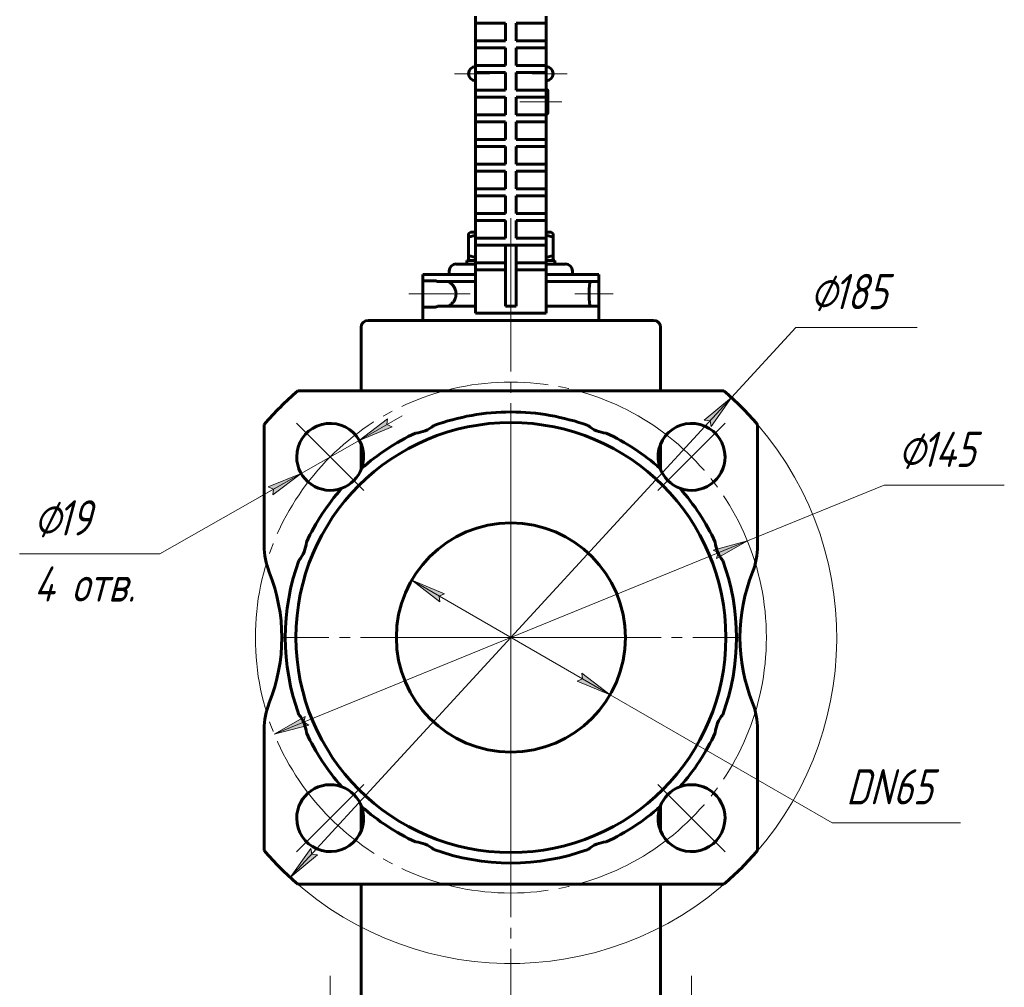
# Model space of a CAD drawing. Header units: millimetres. Extents: x 0 to 594, y 0 to 420.
# Tile 7 of 20: x 258 to 398, y 140 to 277. Entities that reach past the tile are written whole.
import ezdxf

# ---------------------------------------------------------------- set-up
doc = ezdxf.new("R2010")
doc.units = ezdxf.units.MM
for name, pattern in [('K5LT_AXLED', [25.807274, 21.307274, -1.5, 1.5, -1.5]), ('K5LT_BASIC', [0]), ('K5LT_THIN', [0])]:
    doc.linetypes.add(name, pattern=pattern)
doc.layers.add('Системный слой', color=7, linetype='Continuous')
doc.layers.add('Системный слой (1)', color=7, linetype='Continuous', true_color=0x6c6c6c)
doc.styles.add('KDIMTEXTSTYLE', font='txt', dxfattribs={"width": 0.96, "oblique": 15, "height": 5})
doc.styles.add('KTEXTSTYLE', font='txt', dxfattribs={"width": 0.96, "height": 5})
doc.dimstyles.new('KDIMSTYLE (0.50)', dxfattribs={"dimtxt": 5, "dimasz": 1, "dimexe": 2, "dimexo": 0, "dimgap": 1, "dimtad": 1, "dimlfac": 2, "dimtxsty": 'KDIMTEXTSTYLE', "dimsah": 1, "dimcen": 0, "dimdle": 1, "dimadec": 0, "dimazin": 0, "dimtfac": 0.667, "dimtmove": 0, "dimatfit": 3, "dimfxl": 1, "dimtvp": 1, "dimtolj": 1, "dimtzin": 0, "dimarcsym": 0})

# ---------------------------------------------------------------- blocks, each defined once
blk = doc.blocks.new('U29')
at = {"layer": 'Системный слой (1)', "color": 143, "linetype": 'K5LT_BASIC', "lineweight": 60, "true_color": 0x33acca}
for p, q in [((306.53, 224.39), (306.53, 233.39)), ((306.53, 213.19), (306.53, 216.86)), ((306.53, 161.93), (306.53, 165.59)), ((306.53, 133.29), (306.53, 154.39))]:
    blk.add_line(p, q, dxfattribs=at)
blk = doc.blocks.new('U30')
at = {"layer": 'Системный слой (1)', "color": 143, "linetype": 'K5LT_BASIC', "lineweight": 60, "true_color": 0x33acca}
for p, q in [((349.03, 224.39), (349.03, 233.39)), ((349.03, 213.19), (349.03, 216.86)), ((349.03, 161.93), (349.03, 165.59)), ((349.03, 133.29), (349.03, 154.39))]:
    blk.add_line(p, q, dxfattribs=at)
blk = doc.blocks.new('U35')
at = {"layer": 'Системный слой (1)', "color": 143, "linetype": 'K5LT_BASIC', "lineweight": 60, "true_color": 0x33acca}
for p, q in [((321.78, 243.6), (322.12, 243.5)), ((322.12, 243.5), (322.45, 243.4)), ((322.45, 243.4), (322.78, 243.31))]:
    blk.add_line(p, q, dxfattribs=at)
blk = doc.blocks.new('U36')
at = {"layer": 'Системный слой (1)', "color": 143, "linetype": 'K5LT_BASIC', "lineweight": 60, "true_color": 0x33acca}
for p, q in [((320.03, 242.39), (322.78, 242.39)), ((332.78, 242.39), (335.53, 242.39))]:
    blk.add_line(p, q, dxfattribs=at)
blk = doc.blocks.new('U37')
at = {"layer": 'Системный слой (1)', "color": 143, "linetype": 'K5LT_BASIC', "lineweight": 60, "true_color": 0x33acca}
for p, q in [((333.12, 246.39), (332.78, 246.47)), ((333.45, 246.29), (333.12, 246.39)), ((333.78, 246.18), (333.45, 246.29))]:
    blk.add_line(p, q, dxfattribs=at)
blk = doc.blocks.new('U38')
at = {"layer": 'Системный слой (1)', "color": 143, "linetype": 'K5LT_BASIC', "lineweight": 60, "true_color": 0x33acca}
for p, q in [((321.53, 242.89), (322.78, 242.89)), ((332.78, 242.89), (334.03, 242.89))]:
    blk.add_line(p, q, dxfattribs=at)
blk = doc.blocks.new('U39')
at = {"layer": 'Системный слой (1)', "color": 143, "linetype": 'K5LT_BASIC', "lineweight": 60, "true_color": 0x33acca}
for p, q in [((322.12, 246.29), (321.78, 246.18)), ((322.45, 246.39), (322.12, 246.29)), ((322.78, 246.47), (322.45, 246.39))]:
    blk.add_line(p, q, dxfattribs=at)
blk = doc.blocks.new('U40')
at = {"layer": 'Системный слой (1)', "color": 143, "linetype": 'K5LT_BASIC', "lineweight": 60, "true_color": 0x33acca}
for p, q in [((322.78, 246.89), (322.08, 246.89)), ((333.48, 246.89), (332.78, 246.89))]:
    blk.add_line(p, q, dxfattribs=at)
blk = doc.blocks.new('U41')
at = {"layer": 'Системный слой (1)', "color": 143, "linetype": 'K5LT_BASIC', "lineweight": 60, "true_color": 0x33acca}
for p, q in [((332.78, 243.31), (333.12, 243.4)), ((333.12, 243.4), (333.45, 243.5)), ((333.45, 243.5), (333.78, 243.6))]:
    blk.add_line(p, q, dxfattribs=at)
blk = doc.blocks.new('D7')
at = {"layer": 'Системный слой (1)'}
for points in [[(318.37, 195.58), (313.71, 197.51), (317.71, 194.44), (317.61, 195.26)], [(341.86, 181.28), (337.86, 184.34), (337.96, 183.52), (337.2, 183.2)]]:
    blk.add_hatch(color=7, dxfattribs=at).paths.add_polyline_path(points)
at = {"layer": 'Системный слой (1)', "color": 7, "linetype": 'K5LT_THIN', "lineweight": 18, "true_color": 0xffffff}
for p, q in [((313.71, 197.51), (318.37, 195.58)), ((317.71, 194.44), (313.71, 197.51)), ((313.71, 197.51), (341.86, 181.28)), ((318.37, 195.58), (317.61, 195.26)), ((317.61, 195.26), (317.71, 194.44)), ((337.2, 183.2), (337.96, 183.52)), ((341.86, 181.28), (337.2, 183.2)), ((337.96, 183.52), (337.86, 184.34)), ((337.86, 184.34), (341.86, 181.28)), ((341.86, 181.28), (373.35, 163.12)), ((373.35, 163.12), (391.6, 163.12))]:
    blk.add_line(p, q, dxfattribs=at)
blk.add_wipeout([(375.35, 164.12), (375.35, 171.5), (389.03, 171.5), (389.03, 164.12)]).dxf.layer = 'Системный слой (1)'
at = {"layer": 'Системный слой (1)', "color": 7, "insert": (375.35, 170.71), "char_height": 5, "attachment_point": 1, "style": 'KTEXTSTYLE'}
blk.add_mtext('\\fArial|b0|c204|p34;\\H5.0;\\W1.000;\\Q15;\\fGOST Type AU|b0|i0|c204|p34;\\Q15;\\W0.960;DN65', dxfattribs=at)
blk = doc.blocks.new('KDIMARROW_01')
at = {"layer": 'Системный слой'}
blk.add_hatch(color=0, dxfattribs=at).paths.add_polyline_path([(0, 0), (-5, 0.66), (-4.5, 0), (-5, -0.66)])
at = {"layer": 'Системный слой', "color": 0, "linetype": 'K5LT_THIN', "lineweight": 18}
for p, q in [((-4.5, 0), (-5, 0.66)), ((-5, 0.66), (0, 0)), ((0, 0), (-5, -0.66)), ((-5, -0.66), (-4.5, 0))]:
    blk.add_line(p, q, dxfattribs=at)
at = {"layer": 'Системный слой (1)', "color": 0, "linetype": 'K5LT_THIN', "lineweight": 18}
blk.add_line((327.78, 189.39), (327.28, 189.39), dxfattribs=at)
blk = doc.blocks.new('D9')
at = {"layer": 'Системный слой (1)'}
for points in [[(310.19, 219.6), (310.95, 219.27), (306.28, 217.37), (310.3, 220.42)], [(294, 209.64), (298.02, 212.68), (293.35, 210.78), (294.11, 210.46)]]:
    blk.add_hatch(color=7, dxfattribs=at).paths.add_polyline_path(points)
at = {"layer": 'Системный слой (1)', "color": 7, "linetype": 'K5LT_THIN', "lineweight": 18, "true_color": 0xffffff}
for p, q in [((306.28, 217.37), (312.37, 220.83)), ((310.3, 220.42), (306.28, 217.37)), ((310.19, 219.6), (310.3, 220.42)), ((310.95, 219.27), (310.19, 219.6)), ((306.28, 217.37), (310.95, 219.27)), ((306.28, 217.37), (298.02, 212.68)), ((298.02, 212.68), (277.97, 201.29)), ((298.02, 212.68), (291.94, 209.22)), ((298.02, 212.68), (293.35, 210.78)), ((294, 209.64), (298.02, 212.68)), ((293.35, 210.78), (294.11, 210.46)), ((294.11, 210.46), (294, 209.64))]:
    blk.add_line(p, q, dxfattribs=at)
blk.add_wipeout([(260.09, 192.9), (260.09, 209.67), (275.33, 209.67), (275.33, 192.9)]).dxf.layer = 'Системный слой (1)'
blk.add_line((277.97, 201.29), (258.09, 201.29), dxfattribs=at)
at = {"layer": 'Системный слой (1)', "color": 7, "char_height": 5, "attachment_point": 1, "style": 'KTEXTSTYLE'}
for s, insert in [('\\fArial|b0|c204|p34;\\H5.0;\\W1.000;\\Q15;\\fGOST Type AU|b0|i0|c204|p34;\\Q15;\\W0.960;⌀', (260.09, 208.87)), ('\\fArial|b0|c204|p34;\\H5.0;\\W1.000;\\Q15;\\fGOST Type AU|b0|i0|c204|p34;\\Q15;\\W0.960;19', (263.4, 208.87)), ('\\fArial|b0|c204|p34;\\H5.0;\\W1.000;\\Q15;\\fGOST Type AU|b0|i0|c204|p34;\\Q15;\\W0.960;4 отв.', (260.09, 199.49))]:
    blk.add_mtext(s, dxfattribs=dict(at, insert=insert))
blk = doc.blocks.new('U52')
at = {"layer": 'Системный слой (1)', "color": 30, "linetype": 'K5LT_AXLED', "lineweight": 18, "true_color": 0xff8000}
for q in [(327.78, 221.89), (295.28, 189.39), (360.28, 189.39), (327.78, 156.89)]:
    blk.add_line((327.78, 189.39), q, dxfattribs=at)
blk = doc.blocks.new('U53')
at = {"layer": 'Системный слой (1)', "color": 30, "linetype": 'K5LT_AXLED', "lineweight": 18, "true_color": 0xff8000}
for q in [(297.38, 219.8), (306.92, 210.25)]:
    blk.add_line((302.15, 215.03), q, dxfattribs=at)
blk = doc.blocks.new('U54')
at = {"layer": 'Системный слой (1)', "color": 30, "linetype": 'K5LT_AXLED', "lineweight": 18, "true_color": 0xff8000}
for q in [(358.19, 219.8), (348.64, 210.25)]:
    blk.add_line((353.42, 215.03), q, dxfattribs=at)
blk = doc.blocks.new('U55')
at = {"layer": 'Системный слой (1)', "color": 30, "linetype": 'K5LT_AXLED', "lineweight": 18, "true_color": 0xff8000}
for q in [(348.64, 168.53), (358.19, 158.99)]:
    blk.add_line((353.42, 163.76), q, dxfattribs=at)
blk = doc.blocks.new('U56')
at = {"layer": 'Системный слой (1)', "color": 30, "linetype": 'K5LT_AXLED', "lineweight": 18, "true_color": 0xff8000}
for q in [(306.92, 168.53), (297.38, 158.99)]:
    blk.add_line((302.15, 163.76), q, dxfattribs=at)
blk = doc.blocks.new('D10')
at = {"layer": 'Системный слой (1)'}
for points in [[(356.19, 219.32), (359.08, 223.44), (355.22, 220.21), (356.04, 220.13)], [(296.48, 155.34), (300.35, 158.58), (299.53, 158.66), (299.38, 159.47)]]:
    blk.add_hatch(color=7, dxfattribs=at).paths.add_polyline_path(points)
at = {"layer": 'Системный слой (1)', "color": 7, "linetype": 'K5LT_THIN', "lineweight": 18, "true_color": 0xffffff}
for p, q in [((359.08, 223.44), (368.23, 233.39)), ((368.23, 233.39), (385.43, 233.39)), ((296.48, 155.34), (359.08, 223.44)), ((355.22, 220.21), (359.08, 223.44)), ((359.08, 223.44), (356.19, 219.32)), ((356.04, 220.13), (355.22, 220.21)), ((356.19, 219.32), (356.04, 220.13)), ((296.48, 155.34), (299.38, 159.47)), ((299.38, 159.47), (299.53, 158.66)), ((300.35, 158.58), (296.48, 155.34)), ((299.53, 158.66), (300.35, 158.58))]:
    blk.add_line(p, q, dxfattribs=at)
blk.add_arc((327.78, 189.39), 46.25, 224.9312, 40.8209, dxfattribs=at)
blk.add_arc((327.78, 189.39), 46.25, 224.9312, 40.8209, dxfattribs=at)
blk.add_wipeout([(370.23, 234.39), (370.23, 241.78), (382.9, 241.78), (382.9, 234.39)]).dxf.layer = 'Системный слой (1)'
at = {"layer": 'Системный слой (1)', "color": 7, "char_height": 5, "attachment_point": 1, "style": 'KTEXTSTYLE'}
for s, insert in [('\\fArial|b0|c204|p34;\\H5.0;\\W1.000;\\Q15;\\fGOST Type AU|b0|i0|c204|p34;\\Q15;\\W0.960;⌀', (370.23, 240.98)), ('\\fArial|b0|c204|p34;\\H5.0;\\W1.000;\\Q15;\\fGOST Type AU|b0|i0|c204|p34;\\Q15;\\W0.960;185', (373.54, 240.98))]:
    blk.add_mtext(s, dxfattribs=dict(at, insert=insert))
blk = doc.blocks.new('D11')
at = {"layer": 'Системный слой (1)'}
for points in [[(356.97, 200.59), (361.35, 203.09), (356.47, 201.81), (357.18, 201.39)], [(299.1, 176.97), (298.39, 177.4), (298.6, 178.19), (294.22, 175.69)]]:
    blk.add_hatch(color=7, dxfattribs=at).paths.add_polyline_path(points)
at = {"layer": 'Системный слой (1)', "color": 7, "linetype": 'K5LT_THIN', "lineweight": 18, "true_color": 0xffffff}
for p, q in [((361.35, 203.09), (380.73, 211.01)), ((380.73, 211.01), (397.79, 211.01)), ((294.22, 175.69), (361.35, 203.09)), ((356.47, 201.81), (361.35, 203.09)), ((361.35, 203.09), (356.97, 200.59)), ((357.18, 201.39), (356.47, 201.81)), ((356.97, 200.59), (357.18, 201.39)), ((294.22, 175.69), (298.6, 178.19)), ((298.6, 178.19), (298.39, 177.4)), ((299.1, 176.97), (294.22, 175.69)), ((298.39, 177.4), (299.1, 176.97))]:
    blk.add_line(p, q, dxfattribs=at)
blk.add_wipeout([(382.73, 212.01), (382.73, 219.39), (395.27, 219.39), (395.27, 212.01)]).dxf.layer = 'Системный слой (1)'
at = {"layer": 'Системный слой (1)', "color": 7, "char_height": 5, "attachment_point": 1, "style": 'KTEXTSTYLE'}
for s, insert in [('\\fArial|b0|c204|p34;\\H5.0;\\W1.000;\\Q15;\\fGOST Type AU|b0|i0|c204|p34;\\Q15;\\W0.960;⌀', (382.73, 218.59)), ('\\fArial|b0|c204|p34;\\H5.0;\\W1.000;\\Q15;\\fGOST Type AU|b0|i0|c204|p34;\\Q15;\\W0.960;145', (386.04, 218.59))]:
    blk.add_mtext(s, dxfattribs=dict(at, insert=insert))

msp = doc.modelspace()

# ---------------------------------------------------------------- linework, layer by layer
at = {"layer": 'Системный слой (1)', "color": 143, "linetype": 'K5LT_BASIC', "lineweight": 60, "true_color": 0x33acca}
for p, q in [((322.7841, 276.5542), (322.7841, 277.5542)), ((332.7841, 276.5542), (332.7841, 277.5542)), ((322.7841, 274.0542), (322.7841, 276.5542)), ((323.7841, 276.5542), (322.7841, 276.5542)), ((323.7841, 276.5542), (327.0341, 276.5542)), ((327.0341, 274.0542), (327.0341, 276.5542)), ((328.5341, 274.0542), (328.5341, 276.5542)), ((328.5341, 276.5542), (331.7841, 276.5542)), ((332.7841, 276.5542), (331.7841, 276.5542)), ((332.7841, 274.0542), (332.7841, 276.5542)), ((322.7841, 273.0542), (322.7841, 274.0542)), ((322.7841, 274.0542), (323.7841, 274.0542)), ((323.7841, 274.0542), (327.0341, 274.0542)), ((328.5341, 274.0542), (331.7841, 274.0542)), ((331.7841, 274.0542), (332.7841, 274.0542)), ((332.7841, 273.0542), (332.7841, 274.0542)), ((323.7841, 273.0542), (322.7841, 273.0542)), ((322.7841, 270.5542), (322.7841, 273.0542)), ((323.7841, 273.0542), (327.0341, 273.0542)), ((327.0341, 270.5542), (327.0341, 273.0542)), ((328.5341, 270.5542), (328.5341, 273.0542)), ((328.5341, 273.0542), (331.7841, 273.0542)), ((332.7841, 273.0542), (331.7841, 273.0542)), ((332.7841, 270.5542), (332.7841, 273.0542)), ((322.7841, 269.5542), (322.7841, 270.5542)), ((322.7841, 270.5542), (323.7841, 270.5542)), ((323.7841, 270.5542), (327.0341, 270.5542)), ((328.5341, 270.5542), (331.7841, 270.5542)), ((331.7841, 270.5542), (332.7841, 270.5542)), ((332.7841, 269.5542), (332.7841, 270.5542)), ((322.7841, 267.0542), (322.7841, 269.5542)), ((323.7841, 269.5542), (322.7841, 269.5542)), ((323.7841, 269.5542), (327.0341, 269.5542)), ((327.0341, 267.0542), (327.0341, 269.5542)), ((328.5341, 267.0542), (328.5341, 269.5542)), ((328.5341, 269.5542), (331.7841, 269.5542)), ((332.7841, 269.5542), (331.7841, 269.5542)), ((332.7841, 267.0542), (332.7841, 269.5542)), ((322.7841, 267.0542), (323.7841, 267.0542)), ((322.7841, 266.0542), (322.7841, 267.0542)), ((323.7841, 267.0542), (327.0341, 267.0542)), ((328.5341, 267.0542), (331.7841, 267.0542)), ((331.7841, 267.0542), (332.7841, 267.0542)), ((332.8341, 267.144), (332.7841, 267.144)), ((332.7841, 266.0542), (332.7841, 267.0542)), ((333.0341, 263.844), (333.0341, 266.944)), ((322.7841, 263.5542), (322.7841, 266.0542)), ((323.7841, 266.0542), (322.7841, 266.0542)), ((323.7841, 266.0542), (327.0341, 266.0542)), ((327.0341, 263.5542), (327.0341, 266.0542)), ((328.5341, 266.0542), (331.7841, 266.0542)), ((328.5341, 263.5542), (328.5341, 266.0542)), ((332.7841, 266.0542), (331.7841, 266.0542)), ((332.7841, 263.5542), (332.7841, 266.0542)), ((322.7841, 263.5542), (323.7841, 263.5542)), ((322.7841, 262.5542), (322.7841, 263.5542)), ((323.7841, 263.5542), (327.0341, 263.5542)), ((328.5341, 263.5542), (331.7841, 263.5542)), ((331.7841, 263.5542), (332.7841, 263.5542)), ((332.8341, 263.644), (332.7841, 263.644)), ((332.7841, 262.5542), (332.7841, 263.5542)), ((323.7841, 262.5542), (322.7841, 262.5542)), ((322.7841, 260.0542), (322.7841, 262.5542)), ((323.7841, 262.5542), (327.0341, 262.5542)), ((327.0341, 260.0542), (327.0341, 262.5542)), ((328.5341, 260.0542), (328.5341, 262.5542)), ((328.5341, 262.5542), (331.7841, 262.5542)), ((332.7841, 262.5542), (331.7841, 262.5542)), ((332.7841, 260.0542), (332.7841, 262.5542)), ((322.7841, 259.0542), (322.7841, 260.0542)), ((322.7841, 260.0542), (323.7841, 260.0542)), ((323.7841, 260.0542), (327.0341, 260.0542)), ((328.5341, 260.0542), (331.7841, 260.0542)), ((331.7841, 260.0542), (332.7841, 260.0542)), ((332.7841, 259.0542), (332.7841, 260.0542)), ((322.7841, 256.5542), (322.7841, 259.0542)), ((323.7841, 259.0542), (322.7841, 259.0542)), ((323.7841, 259.0542), (327.0341, 259.0542)), ((327.0341, 256.5542), (327.0341, 259.0542)), ((328.5341, 256.5542), (328.5341, 259.0542)), ((328.5341, 259.0542), (331.7841, 259.0542)), ((332.7841, 259.0542), (331.7841, 259.0542)), ((332.7841, 256.5542), (332.7841, 259.0542)), ((322.7841, 255.5542), (322.7841, 256.5542)), ((322.7841, 256.5542), (323.7841, 256.5542)), ((323.7841, 256.5542), (327.0341, 256.5542)), ((328.5341, 256.5542), (331.7841, 256.5542)), ((331.7841, 256.5542), (332.7841, 256.5542)), ((332.7841, 255.5542), (332.7841, 256.5542)), ((323.7841, 255.5542), (322.7841, 255.5542)), ((322.7841, 253.0542), (322.7841, 255.5542)), ((323.7841, 255.5542), (327.0341, 255.5542)), ((327.0341, 253.0542), (327.0341, 255.5542)), ((328.5341, 255.5542), (331.7841, 255.5542)), ((328.5341, 253.0542), (328.5341, 255.5542)), ((332.7841, 255.5542), (331.7841, 255.5542)), ((332.7841, 253.0542), (332.7841, 255.5542)), ((322.7841, 252.0542), (322.7841, 253.0542)), ((322.7841, 253.0542), (323.7841, 253.0542)), ((323.7841, 253.0542), (327.0341, 253.0542)), ((328.5341, 253.0542), (331.7841, 253.0542)), ((331.7841, 253.0542), (332.7841, 253.0542)), ((332.7841, 252.0542), (332.7841, 253.0542)), ((322.7841, 249.5542), (322.7841, 252.0542)), ((323.7841, 252.0542), (322.7841, 252.0542)), ((323.7841, 252.0542), (327.0341, 252.0542)), ((327.0341, 249.5542), (327.0341, 252.0542)), ((328.5341, 252.0542), (331.7841, 252.0542)), ((328.5341, 249.5542), (328.5341, 252.0542)), ((332.7841, 252.0542), (331.7841, 252.0542)), ((332.7841, 249.5542), (332.7841, 252.0542)), ((322.7841, 249.5542), (323.7841, 249.5542)), ((322.7841, 248.5542), (322.7841, 249.5542)), ((323.7841, 249.5542), (327.0341, 249.5542)), ((328.5341, 249.5542), (331.7841, 249.5542)), ((331.7841, 249.5542), (332.7841, 249.5542)), ((332.7841, 248.5542), (332.7841, 249.5542)), ((322.7841, 246.0542), (322.7841, 248.5542)), ((323.7841, 248.5542), (322.7841, 248.5542)), ((323.7841, 248.5542), (327.0341, 248.5542)), ((327.0341, 246.0542), (327.0341, 248.5542)), ((328.5341, 246.0542), (328.5341, 248.5542)), ((328.5341, 248.5542), (331.7841, 248.5542)), ((332.7841, 248.5542), (331.7841, 248.5542)), ((332.7841, 246.0542), (332.7841, 248.5542)), ((321.7841, 246.7208), (322.0841, 246.894)), ((321.7841, 246.1849), (321.7841, 246.7208)), ((321.7841, 243.6031), (321.7841, 246.1849)), ((322.7841, 245.0542), (322.7841, 246.0542)), ((322.7841, 246.0542), (323.7841, 246.0542)), ((323.7841, 246.0542), (327.0341, 246.0542)), ((328.5341, 246.0542), (331.7841, 246.0542)), ((331.7841, 246.0542), (332.7841, 246.0542)), ((332.7841, 245.0542), (332.7841, 246.0542)), ((333.7841, 246.7208), (333.4841, 246.894)), ((333.7841, 246.7208), (333.7841, 246.1849)), ((333.7841, 243.6031), (333.7841, 246.1849)), ((322.7841, 242.5542), (322.7841, 245.0542)), ((323.7841, 245.0542), (322.7841, 245.0542)), ((323.7841, 245.0542), (327.0341, 245.0542)), ((327.0341, 241.5542), (327.0341, 245.0542)), ((327.0341, 245.0542), (328.5341, 245.0542)), ((328.5341, 245.0542), (331.7841, 245.0542)), ((328.5341, 245.0542), (328.5341, 241.5542)), ((332.7841, 245.0542), (331.7841, 245.0542)), ((332.7841, 242.5542), (332.7841, 245.0542)), ((321.7841, 243.0672), (321.7841, 243.6031)), ((333.7841, 243.6031), (333.7841, 243.0672)), ((321.5341, 242.394), (321.5341, 242.894)), ((322.0841, 242.894), (321.7841, 243.0672)), ((322.7841, 241.5542), (322.7841, 242.5542)), ((322.7841, 242.5542), (323.7841, 242.5542)), ((323.7841, 242.5542), (327.0341, 242.5542)), ((328.5341, 242.5542), (331.7841, 242.5542)), ((331.7841, 242.5542), (332.7841, 242.5542)), ((332.7841, 241.5542), (332.7841, 242.5542)), ((333.4841, 242.894), (333.7841, 243.0672)), ((334.0341, 242.394), (334.0341, 242.894)), ((315.2841, 240.019), (315.2841, 240.894)), ((315.2841, 240.894), (322.7841, 240.894)), ((319.0341, 241.394), (319.0341, 240.894)), ((322.7841, 235.394), (322.7841, 241.5542)), ((323.7841, 241.5542), (322.7841, 241.5542)), ((323.7841, 241.5542), (327.0341, 241.5542)), ((327.0341, 236.394), (327.0341, 241.5542)), ((328.5341, 241.5542), (331.7841, 241.5542)), ((328.5341, 241.5542), (328.5341, 236.394)), ((332.7841, 241.5542), (331.7841, 241.5542)), ((332.7841, 235.394), (332.7841, 241.5542)), ((332.7841, 240.894), (340.2841, 240.894)), ((336.5341, 241.394), (336.5341, 240.894)), ((340.2841, 240.019), (340.2841, 240.894)), ((315.2841, 240.019), (315.2841, 236.269)), ((315.2841, 240.019), (316.9588, 240.019)), ((317.3764, 239.894), (322.7841, 239.894)), ((332.7841, 239.894), (340.2659, 239.894)), ((340.2841, 240.019), (340.2841, 236.269)), ((315.2841, 236.269), (316.9588, 236.269)), ((315.2841, 234.394), (315.2841, 236.269)), ((317.3764, 236.394), (322.7841, 236.394)), ((327.0341, 236.394), (328.5341, 236.394)), ((332.7841, 236.394), (340.2659, 236.394)), ((340.2841, 234.394), (340.2841, 236.269)), ((322.7841, 235.394), (332.7841, 235.394)), ((307.5341, 234.394), (348.0341, 234.394)), ((297.5506, 224.394), (358.0175, 224.394)), ((292.7841, 202.3844), (292.7841, 219.6274)), ((362.7841, 219.6274), (362.7841, 202.3844)), ((292.7841, 159.1605), (292.7841, 176.4036)), ((362.7841, 176.4036), (362.7841, 159.1605)), ((358.0175, 154.394), (297.5506, 154.394))]:
    msp.add_line(p, q, dxfattribs=at)
at = {"layer": 'Системный слой (1)', "color": 30, "linetype": 'K5LT_AXLED', "lineweight": 18, "true_color": 0xff8000}
for p, q in [((319.7841, 269.394), (324.7841, 269.394)), ((330.7841, 269.394), (335.7841, 269.394)), ((335.0341, 265.394), (329.0341, 265.394)), ((327.7841, 244.1849), (327.7841, 248.894)), ((313.2841, 238.144), (322.0029, 238.144)), ((336.8767, 238.144), (342.2841, 238.144)), ((302.1515, 141.394), (302.1515, 130.5849)), ((353.4167, 141.394), (353.4167, 130.5849))]:
    msp.add_line(p, q, dxfattribs=at)
msp.add_circle((327.7841, 189.394), 36.25, dxfattribs=at)
at = {"layer": 'Системный слой (1)', "color": 143, "linetype": 'K5LT_BASIC', "lineweight": 60, "true_color": 0x33acca}
for radius in [30.5, 16.25]:
    msp.add_circle((327.7841, 189.394), radius, dxfattribs=at)
for centre, radius, start, end in [((322.7841, 269.394), 1, 90, 180), ((332.7841, 269.394), 1, 0, 90), ((322.7841, 269.394), 1, 180, 270), ((332.7841, 269.394), 1, 270, 0), ((332.8341, 266.944), 0.2, 0, 90), ((332.8341, 266.944), 0.2, 0, 90), ((332.8341, 263.844), 0.2, 270, 0), ((332.8341, 263.844), 0.2, 270, 0), ((320.0341, 241.394), 1, 90, 180), ((335.5341, 241.394), 1, 0, 90), ((307.5341, 233.394), 1, 90, 180), ((348.0341, 233.394), 1, 0, 90), ((327.7841, 189.394), 46.25, 130.820891, 139.179109), ((327.7841, 189.394), 46.25, 40.820891, 49.179109), ((327.7841, 189.394), 32, 90, 110.011705), ((327.7841, 189.394), 32, 69.988295, 90), ((302.1515, 215.0266), 4.75, 339.796378, 180), ((313.9118, 222.8846), 4.5, 274.517235, 310.482765), ((341.6564, 222.8846), 4.5, 229.517234, 265.482765), ((353.4167, 215.0266), 4.75, 0, 200.203622), ((327.7841, 189.394), 32, 114.988295, 131.430806), ((327.7841, 189.394), 32, 48.569194, 65.011705), ((302.1515, 215.0266), 4.75, 180, 290.203622), ((353.4167, 215.0266), 4.75, 249.796378, 0), ((302.1515, 215.0266), 4.75, 290.203622, 339.796378), ((353.4167, 215.0266), 4.75, 200.203622, 249.796378), ((327.7841, 189.394), 32, 138.569194, 155.011705), ((327.7841, 189.394), 32, 24.988295, 41.430806), ((294.2934, 203.2663), 4.5, 319.517235, 355.482765), ((361.2747, 203.2663), 4.5, 184.517234, 220.482765), ((302.7841, 202.3844), 10, 180, 201.786789), ((352.7841, 202.3844), 10, 338.213211, 0), ((327.7841, 189.394), 32, 159.988295, 200.011705), ((327.7841, 189.394), 32, 339.988295, 20.011705), ((270.2841, 189.394), 25, 338.213211, 21.786789), ((385.2841, 189.394), 25, 158.213211, 201.786789), ((302.7841, 176.4036), 10, 158.213211, 180), ((352.7841, 176.4036), 10, 0, 21.786789), ((294.2934, 175.5217), 4.5, 4.517235, 40.482765), ((361.2747, 175.5217), 4.5, 139.517234, 175.482765), ((327.7841, 189.394), 32, 204.988295, 221.430806), ((327.7841, 189.394), 32, 318.569194, 335.011705), ((302.1515, 163.7614), 4.75, 69.796378, 180), ((302.1515, 163.7614), 4.75, 20.203622, 69.796378), ((353.4167, 163.7614), 4.75, 110.203622, 159.796378), ((353.4167, 163.7614), 4.75, 0, 110.203622), ((302.1515, 163.7614), 4.75, 180, 20.203622), ((327.7841, 189.394), 32, 228.569194, 245.011705), ((327.7841, 189.394), 32, 294.988295, 311.430806), ((353.4167, 163.7614), 4.75, 159.796378, 0), ((313.9118, 155.9033), 4.5, 49.517235, 85.482765), ((327.7841, 189.394), 32, 249.988295, 290.011705), ((341.6564, 155.9033), 4.5, 94.517234, 130.482765), ((327.7841, 189.394), 46.25, 220.820891, 229.179109), ((327.7841, 189.394), 46.25, 310.820891, 319.179109)]:
    msp.add_arc(centre, radius, start, end, dxfattribs=at)
for points, knots in [([(316.9588, 240.019), (316.9899, 240.019), (317.0293, 240.0161), (317.0785, 240.0081), (317.1225, 239.9994), (317.1702, 239.9863), (317.2434, 239.9605), (317.3076, 239.932), (317.3594, 239.9038), (317.3764, 239.894)], [0, 0, 0, 0, 2.31388957, 2.90697318, 3.56901279, 5.49544423, 6.3314626, 8.78704759, 10, 10, 10, 10]), ([(318.9166, 239.894), (318.9784, 239.8635), (319.1003, 239.793), (319.2637, 239.6695), (319.4013, 239.5422), (319.5058, 239.4289), (319.6062, 239.304), (319.7, 239.1685), (319.7877, 239.0145), (319.8668, 238.8445), (319.9287, 238.6699), (319.9702, 238.497), (319.9923, 238.353), (320.0032, 238.2172), (320.0036, 238.0714), (319.9911, 237.9191), (319.9681, 237.7839), (319.942, 237.6754), (319.9113, 237.5701), (319.8628, 237.435), (319.7833, 237.2623), (319.6963, 237.1149), (319.6064, 236.9853), (319.5185, 236.8732), (319.3977, 236.7413), (319.2568, 236.6127), (319.0922, 236.4902), (318.9782, 236.4243), (318.9166, 236.394)], [0, 0, 0, 0, 1.80255421, 3.53478076, 4.78515292, 5.96134905, 6.8188352, 8.08194875, 9.22887166, 10.2055021, 11.55147673, 12.5491773, 13.31120572, 14.06184173, 14.87791446, 15.79609097, 16.67427632, 17.24598766, 17.74810835, 18.61424036, 19.82541207, 21.25825664, 21.90295934, 22.96061551, 24.16898073, 25.69877853, 27.21189057, 29, 29, 29, 29]), ([(339.0139, 239.894), (339.0078, 239.8546), (338.9939, 239.7634), (338.9713, 239.5984), (338.9527, 239.4471), (338.9387, 239.3193), (338.925, 239.1835), (338.9078, 238.9866), (338.8912, 238.7341), (338.8793, 238.438), (338.8753, 238.1429), (338.8793, 237.8641), (338.8886, 237.6149), (338.9017, 237.3872), (338.9209, 237.1433), (338.9453, 236.9005), (338.9734, 236.6715), (338.9971, 236.5035), (339.0095, 236.4226), (339.0139, 236.394)], [0, 0, 0, 0, 1.45742401, 2.74899527, 3.76464169, 4.37886117, 4.9979556, 6.01713464, 7.42920835, 8.6206585, 10.05152963, 11.34097125, 12.32115036, 13.43528506, 14.55069502, 15.97155108, 17.43107018, 18.94005248, 20, 20, 20, 20]), ([(340.2841, 240.019), (340.2841, 240.0189), (340.2837, 240.0162), (340.2818, 240.0036), (340.2783, 239.9802), (340.2736, 239.9481), (340.2687, 239.9133), (340.2659, 239.894)], [0, 0, 0, 0, 1.3241308, 3.2408564, 4.18769352, 6.1223366, 8, 8, 8, 8]), ([(317.3764, 236.394), (317.3366, 236.3709), (317.2595, 236.3324), (317.142, 236.2912), (317.0426, 236.2722), (316.9805, 236.269), (316.9588, 236.269)], [0, 0, 0, 0, 1.95048797, 3.8004532, 5.87277514, 7, 7, 7, 7]), ([(340.2659, 236.394), (340.2719, 236.3516), (340.281, 236.2895), (340.2841, 236.269), (340.2841, 236.269)], [0, 0, 0, 0, 2.57047715, 5, 5, 5, 5])]:
    msp.add_open_spline(points, degree=3, knots=knots, dxfattribs=at)

# ---------------------------------------------------------------- block references
at = {"layer": 'Системный слой (1)'}
for name in ['U39', 'U40', 'U37', 'U35', 'U41', 'U36', 'U38', 'U29', 'U30', 'U54']:
    msp.add_blockref(name, (0, 0), dxfattribs=at)

# ---------------------------------------------------------------- next in the draw order: dimensions: what is measured, and where the dimension line sits
at = {"layer": 'Системный слой (1)', "color": 7}
dim = msp.add_diameter_dim_2p(p1=(299.6294, 205.6286), p2=(355.9388, 173.1594), dimstyle='KDIMSTYLE (0.50)', override={"dimtih": 1, "dimtoh": 1, "dimpost": '\\fGOST Type AU|b0|c204|p34;\\H5.0;\\W0.960;\\Q15;<>', "dimblk1": 'KDIMARROW_01', "dimblk2": 'KDIMARROW_01', "dimclrt": 7, "dimtol": 1, "dimtp": 0, "dimtm": 0, "dimtdec": 5, "dimtmove": 1, "dimatfit": 2, "dimtolj": 1}, dxfattribs=at)
dim.commit()
dim.dimension.update_dxf_attribs({"geometry": 'D7', "text_midpoint": (375.3466, 163.1216), "dimtype": 163})

# ---------------------------------------------------------------- next in the draw order: linework, layer by layer
at = {"layer": 'Системный слой (1)', "color": 30, "linetype": 'K5LT_AXLED', "lineweight": 18, "true_color": 0xff8000}
msp.add_line((327.7841, 123.894), (327.7841, 245.6031), dxfattribs=at)

# ---------------------------------------------------------------- next in the draw order: block references
at = {"layer": 'Системный слой (1)'}
for name in ['U56', 'U55']:
    msp.add_blockref(name, (0, 0), dxfattribs=at)

# ---------------------------------------------------------------- next in the draw order: dimensions: what is measured, and where the dimension line sits
at = {"layer": 'Системный слой (1)', "color": 7}
dim = msp.add_diameter_dim_2p(p1=(310.4113, 219.7197), p2=(293.8916, 210.3335), dimstyle='KDIMSTYLE (0.50)', override={"dimtih": 1, "dimtoh": 1, "dimpost": '\\fGOST Type AU|b0|c204|p34;\\H5.0;\\W0.960;\\Q15;<>\\X\\fGOST Type AU|b0|c204|p34;\\H5.0;\\W0.960;\\Q15;\\fGOST Type AU|b0|i0|c204|p34;\\Q15;4 отв.', "dimblk1": 'KDIMARROW_01', "dimblk2": 'KDIMARROW_01', "dimclrt": 7, "dimtol": 1, "dimtp": 0, "dimtm": 0, "dimtdec": 5, "dimtmove": 1, "dimatfit": 2, "dimtolj": 1}, dxfattribs=at)
dim.commit()
dim.dimension.update_dxf_attribs({"geometry": 'D9', "text_midpoint": (275.9693, 201.2868)})

# ---------------------------------------------------------------- next in the draw order: block references
at = {"layer": 'Системный слой (1)'}
for name in ['U52', 'U53']:
    msp.add_blockref(name, (0, 0), dxfattribs=at)

# ---------------------------------------------------------------- next in the draw order: dimensions: what is measured, and where the dimension line sits
at = {"layer": 'Системный слой (1)', "color": 7}
dim = msp.add_diameter_dim_2p(p1=(265.1832, 121.2957), p2=(390.385, 257.4922), dimstyle='KDIMSTYLE (0.50)', override={"dimtih": 1, "dimtoh": 1, "dimpost": '\\fGOST Type AU|b0|c204|p34;\\H5.0;\\W0.960;\\Q15;<>', "dimblk1": 'KDIMARROW_01', "dimblk2": 'KDIMARROW_01', "dimclrt": 7, "dimtol": 1, "dimtp": 0, "dimtm": 0, "dimtdec": 5, "dimtmove": 1, "dimatfit": 2, "dimtolj": 1}, dxfattribs=at)
dim.commit()
dim.dimension.update_dxf_attribs({"geometry": 'D10', "text_midpoint": (370.2321, 233.394), "dimtype": 163})

# ---------------------------------------------------------------- next in the draw order: dimensions: what is measured, and where the dimension line sits
dim = msp.add_diameter_dim_2p(p1=(260.6608, 161.9948), p2=(394.9074, 216.7932), dimstyle='KDIMSTYLE (0.50)', override={"dimtih": 1, "dimtoh": 1, "dimpost": '\\fGOST Type AU|b0|c204|p34;\\H5.0;\\W0.960;\\Q15;<>', "dimblk1": 'KDIMARROW_01', "dimblk2": 'KDIMARROW_01', "dimclrt": 7, "dimtol": 1, "dimtp": 0, "dimtm": 0, "dimtdec": 5, "dimtmove": 1, "dimatfit": 2, "dimtolj": 1}, dxfattribs=at)
dim.commit()
dim.dimension.update_dxf_attribs({"geometry": 'D11', "text_midpoint": (382.7295, 211.0059), "dimtype": 163})

doc.saveas('drawing.dxf')
